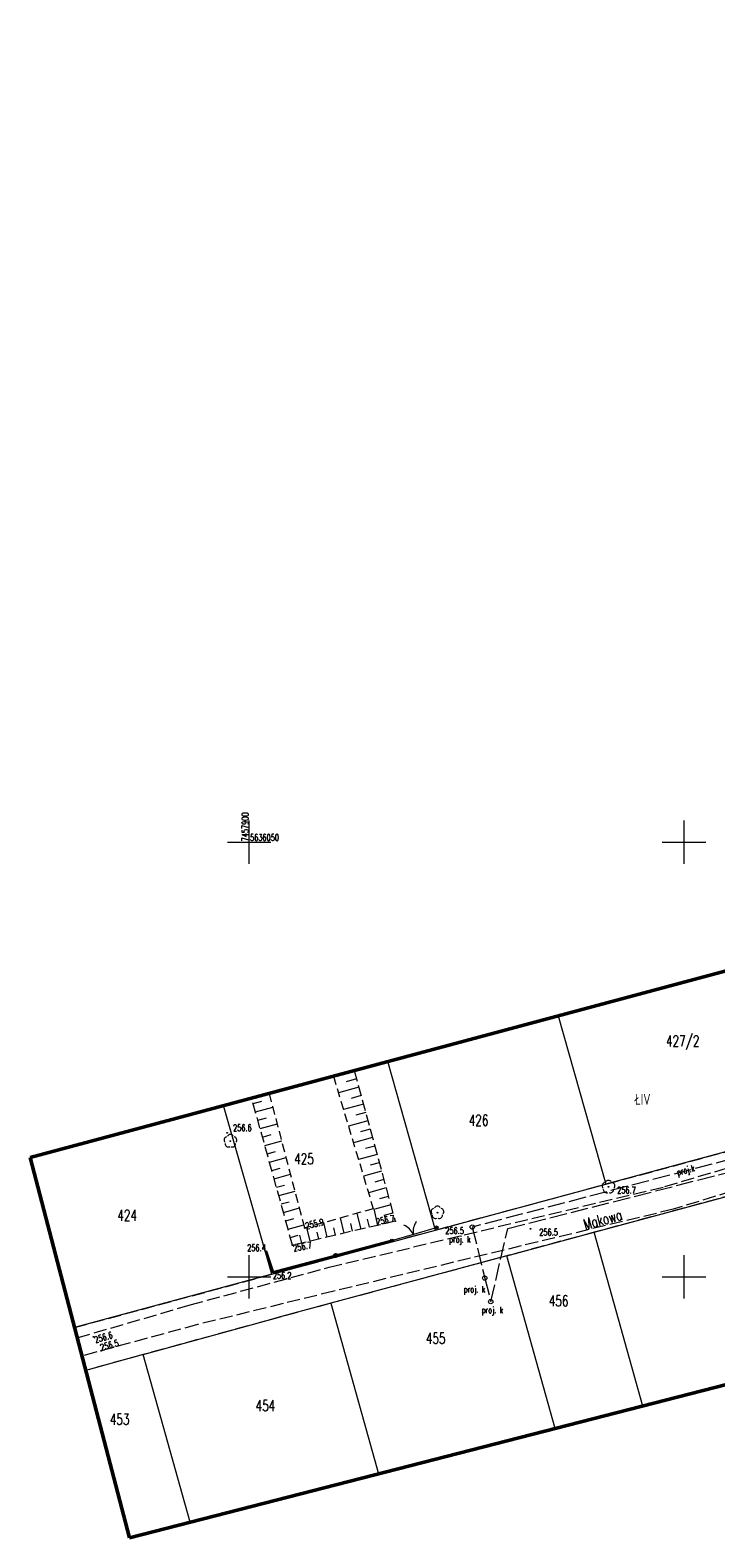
# Model space of a CAD drawing. Header units: metres. Extents: x 7457875 to 7459052, y 5635789 to 5636227.
# Tile 1 of 24: x 7457875 to 7457954, y 5635970 to 5636143. Entities that reach past the tile are written whole.
import ezdxf
from ezdxf.enums import TextEntityAlignment as Align

# ---------------------------------------------------------------- set-up
doc = ezdxf.new("R2010")
doc.units = ezdxf.units.M
doc.header["$MEASUREMENT"] = 0
for name, pattern in [('1', [0]), ('2', [1.5, 1, -0.5]), ('BUBZ02', [1.75, 1.25, -0.5]), ('BUBZ02G', [1.75, 1.25, -0.5]), ('GDE', [0]), ('GUK', [2, 1.5, -0.5]), ('KTJZ01', [2, 1.5, -0.5]), ('SUPK_P_01', [2.5, 2, -0.5])]:
    doc.linetypes.add(name, pattern=pattern)
doc.layers.get('0').update_dxf_attribs({"color": 250, "linetype": 'CONTINUOUS', "lineweight": 100})
for name, color, linetype, lineweight in [('BUBZ_L_1', 7, 'BUBZ02', 18), ('DZIALKI_L_0', 90, '1', 18), ('DZIALKI_T_0', 90, 'CONTINUOUS', 25), ('KRZYZE_L_0', 7, '1', 18), ('KRZYZE_T_0', 7, 'CONTINUOUS', 15), ('KTJZ_L_0', 7, 'KTJZ01', 18), ('KTOK_L_1', 7, '1', 18), ('KTOK_L_4', 7, 'CONTINUOUS', 35), ('KTUL_E_T_0', 7, 'CONTINUOUS', 25), ('OBOP_T_1', 3, 'CONTINUOUS', 18), ('RTPW_T_0', 7, 'CONTINUOUS', 15), ('SUPP_E_T_4', 34, 'CONTINUOUS', 15), ('SUPP_L_4', 34, 'SUPK_P_01', 18), ('SUPS_E_T_4', 34, 'CONTINUOUS', 18), ('SUPS_T_4', 34, 'CONTINUOUS', 18), ('UZYTKI_L_0', 90, '2', 18), ('UZYTKI_T_0', 90, 'CONTINUOUS', 25), ('ZAKRES_L_0', 1, '1', 50)]:
    doc.layers.add(name, color=color, linetype=linetype, lineweight=lineweight)
doc.styles.get("Standard").update_dxf_attribs({"font": 'Simplex.SHX', "width": 0.75})

# ---------------------------------------------------------------- blocks, each defined once
blk = doc.blocks.new('OBOP02_01')
at = {"linetype": 'Continuous'}
blk.add_circle((0, 0), 0.045, dxfattribs=at)
for centre, start, end in [((-0.36, 0.12), 102.1445, 221.86), ((0, 0.38), 30.1401, 149.8599), ((0.36, 0.12), 318.14, 77.8555), ((-0.22, -0.3), 174.1482, 293.8542), ((0.22, -0.3), 246.1458, 5.8518)]:
    blk.add_arc(centre, 0.375, start, end, dxfattribs=at)
blk = doc.blocks.new('RTPW01')
at = {"linetype": 'Continuous'}
blk.add_circle((0, 0), 0.045, dxfattribs=at)
blk = doc.blocks.new('WSP')
at = {"linetype": 'Continuous'}
blk.add_circle((0, 0), 0.045, dxfattribs=at)
blk = doc.blocks.new('SLU')
at = {"linetype": 'Continuous'}
blk.add_circle((0, 0), 0.25, dxfattribs=at)

msp = doc.modelspace()

# ---------------------------------------------------------------- linework, layer by layer
at = {"layer": 'BUBZ_L_1', "linetype": '1'}
for p, q in [((7457912.09, 5636023.74), (7457909.68, 5636023.09)), ((7457912.61, 5636021.81), (7457910.26, 5636021.17)), ((7457912.35, 5636022.78), (7457911.16, 5636022.45)), ((7457900.45, 5636019.95), (7457901.47, 5636020.23)), ((7457900.72, 5636018.98), (7457902.73, 5636019.54)), ((7457913.14, 5636019.88), (7457910.83, 5636019.26)), ((7457912.87, 5636020.85), (7457911.71, 5636020.53)), ((7457900.99, 5636018.02), (7457901.99, 5636018.3)), ((7457913.66, 5636017.95), (7457911.41, 5636017.34)), ((7457913.4, 5636018.92), (7457912.26, 5636018.61)), ((7457901.26, 5636017.06), (7457903.24, 5636017.61)), ((7457901.53, 5636016.09), (7457902.51, 5636016.37)), ((7457913.92, 5636016.98), (7457912.81, 5636016.68)), ((7457901.79, 5636015.13), (7457903.75, 5636015.67)), ((7457902.06, 5636014.17), (7457903.03, 5636014.44)), ((7457914.18, 5636016.02), (7457911.98, 5636015.43)), ((7457914.44, 5636015.05), (7457913.36, 5636014.76)), ((7457902.33, 5636013.2), (7457904.26, 5636013.74)), ((7457914.7, 5636014.09), (7457912.56, 5636013.51)), ((7457914.96, 5636013.12), (7457913.9, 5636012.84)), ((7457902.6, 5636012.24), (7457903.56, 5636012.51)), ((7457902.87, 5636011.28), (7457904.77, 5636011.8)), ((7457915.22, 5636012.16), (7457913.13, 5636011.59)), ((7457915.49, 5636011.19), (7457914.45, 5636010.91)), ((7457903.14, 5636010.31), (7457904.08, 5636010.57)), ((7457903.4, 5636009.35), (7457905.28, 5636009.87)), ((7457915.75, 5636010.23), (7457913.71, 5636009.68)), ((7457916.01, 5636009.26), (7457915, 5636008.99)), ((7457903.67, 5636008.39), (7457904.6, 5636008.64)), ((7457903.94, 5636007.42), (7457905.79, 5636007.94)), ((7457914.81, 5636005.93), (7457914.36, 5636007.84)), ((7457916.27, 5636008.3), (7457914.43, 5636007.8)), ((7457904.21, 5636006.46), (7457905.13, 5636006.71)), ((7457904.48, 5636005.5), (7457906.3, 5636006)), ((7457907.02, 5636004.11), (7457906.64, 5636005.7)), ((7457908.96, 5636004.57), (7457908.57, 5636006.24)), ((7457909.94, 5636004.8), (7457909.74, 5636005.65)), ((7457910.91, 5636005.02), (7457910.5, 5636006.78)), ((7457911.88, 5636005.25), (7457911.67, 5636006.15)), ((7457912.86, 5636005.48), (7457912.43, 5636007.31)), ((7457913.83, 5636005.71), (7457913.61, 5636006.64)), ((7457915.78, 5636006.16), (7457915.55, 5636007.13)), ((7457916.53, 5636007.33), (7457915.63, 5636007.09)), ((7457916.75, 5636006.39), (7457916.75, 5636006.42)), ((7457904.75, 5636004.53), (7457905.65, 5636004.79)), ((7457906.04, 5636003.89), (7457905.83, 5636004.8)), ((7457907.99, 5636004.34), (7457907.8, 5636005.16)), ((7457905.07, 5636003.66), (7457905.05, 5636003.73))]:
    msp.add_line(p, q, dxfattribs=at)
at = {"layer": 'BUBZ_L_1', "linetype": '2'}
for p, q in [((7457909.68, 5636023.09), (7457914.27, 5636007.83)), ((7457906.39, 5636005.63), (7457902.32, 5636021.12)), ((7457914.27, 5636007.83), (7457906.39, 5636005.63))]:
    msp.add_line(p, q, dxfattribs=at)
at = {"layer": 'BUBZ_L_1', "linetype": 'BUBZ02G'}
for p, q in [((7457912.09, 5636023.74), (7457916.78, 5636006.4)), ((7457904.99, 5636003.64), (7457900.28, 5636020.57)), ((7457916.78, 5636006.4), (7457904.99, 5636003.64))]:
    msp.add_line(p, q, dxfattribs=at)
at = {"layer": 'DZIALKI_L_0', "linetype": 'GDE'}
for p, q in [((7457935.54, 5636030.04), (7457941.02, 5636010.67)), ((7457921.43, 5636005.39), (7457915.96, 5636024.78)), ((7457902.62, 5636000.31), (7457897.05, 5636019.7)), ((7457966.6, 5636017.57), (7457941.02, 5636010.67)), ((7457939.67, 5636005.13), (7457961.66, 5636011.08)), ((7457921.43, 5636005.39), (7457941.02, 5636010.67)), ((7457902.62, 5636000.31), (7457921.43, 5636005.39)), ((7457929.63, 5636002.43), (7457939.67, 5636005.13)), ((7457945.26, 5635985.14), (7457939.67, 5636005.13)), ((7457929.63, 5636002.43), (7457909.37, 5635996.96)), ((7457935.18, 5635982.55), (7457929.63, 5636002.43)), ((7457902.62, 5636000.31), (7457879.93, 5635994.18)), ((7457887.82, 5635991.06), (7457903.72, 5635995.43)), ((7457909.37, 5635996.96), (7457903.72, 5635995.43)), ((7457909.37, 5635996.96), (7457914.86, 5635977.33)), ((7457887.82, 5635991.06), (7457881.22, 5635989.25)), ((7457893.21, 5635971.77), (7457887.82, 5635991.06))]:
    msp.add_line(p, q, dxfattribs=at)
at = {"layer": 'KRZYZE_L_0', "linetype": '1'}
for p, q in [((7457900, 5636047.5), (7457900, 5636052.5)), ((7457950, 5636047.5), (7457950, 5636052.5)), ((7457897.5, 5636050), (7457902.5, 5636050)), ((7457947.5, 5636050), (7457952.5, 5636050)), ((7457900, 5635997.5), (7457900, 5636002.5)), ((7457950, 5635997.5), (7457950, 5636002.5)), ((7457897.5, 5636000), (7457902.5, 5636000)), ((7457947.5, 5636000), (7457952.5, 5636000))]:
    msp.add_line(p, q, dxfattribs=at)
at = {"layer": 'KTJZ_L_0', "linetype": 'KTJZ01'}
for p, q in [((7457947.8, 5636010.39), (7457988.61, 5636022.55)), ((7457989.91, 5636020.47), (7457948.76, 5636007.78)), ((7457909.18, 5636001.1), (7457947.8, 5636010.39)), ((7457948.76, 5636007.78), (7457909.72, 5635998.35)), ((7457893.23, 5635996.78), (7457909.18, 5636001.1)), ((7457909.72, 5635998.35), (7457894.05, 5635994.51)), ((7457880.24, 5635992.99), (7457893.23, 5635996.78)), ((7457894.05, 5635994.51), (7457880.78, 5635990.9))]:
    msp.add_line(p, q, dxfattribs=at)
at = {"layer": 'KTOK_L_1'}
for p, q in [((7457919.58, 5636005.11), (7457921.55, 5636005.69)), ((7457916.41, 5636004.18), (7457918.38, 5636004.76)), ((7457918.14, 5636004.69), (7457919.58, 5636005.11))]:
    msp.add_line(p, q, dxfattribs=at)
for centre in [(7457921.55, 5636005.69), (7457916.41, 5636004.18)]:
    msp.add_circle(centre, 0.17, dxfattribs=at)
for centre, start, end in [((7457917.04, 5636004.08), 24.2489, 68.3233), ((7457920.84, 5636005.19), 144.2856, 188.36)]:
    msp.add_arc(centre, 2, start, end, dxfattribs=at)
at = {"layer": 'KTOK_L_4'}
for p, q in [((7457909.96, 5636002.46), (7457916.41, 5636004.18)), ((7457901.91, 5636002.96), (7457902.72, 5636000.53)), ((7457902.72, 5636000.53), (7457909.96, 5636002.46))]:
    msp.add_line(p, q, dxfattribs=at)
msp.add_circle((7457909.96, 5636002.46), 0.17, dxfattribs=at)
at = {"layer": 'SUPP_L_4', "linetype": 'SUPK_P_01'}
for p, q in [((7457929.74, 5636005.56), (7458074.66, 5636042.49)), ((7457962.87, 5636015.51), (7457925.65, 5636005.73)), ((7457925.65, 5636005.73), (7457927.09, 5635999.86)), ((7457927.77, 5635997.15), (7457929.74, 5636005.56)), ((7457927.09, 5635999.86), (7457927.77, 5635997.15))]:
    msp.add_line(p, q, dxfattribs=at)
at = {"layer": 'UZYTKI_L_0', "linetype": 'GUK'}
for p, q in [((7457941.02, 5636010.67), (7457966.6, 5636017.57)), ((7457961.66, 5636011.08), (7457939.67, 5636005.13)), ((7457921.43, 5636005.39), (7457941.02, 5636010.67)), ((7457902.62, 5636000.31), (7457921.43, 5636005.39)), ((7457939.67, 5636005.13), (7457929.63, 5636002.43)), ((7457929.63, 5636002.43), (7457909.37, 5635996.96)), ((7457879.93, 5635994.18), (7457902.62, 5636000.31)), ((7457903.72, 5635995.43), (7457887.82, 5635991.06)), ((7457909.37, 5635996.96), (7457903.72, 5635995.43)), ((7457887.82, 5635991.06), (7457881.22, 5635989.25))]:
    msp.add_line(p, q, dxfattribs=at)
at = {"layer": 'ZAKRES_L_0', "linetype": '1'}
for p, q in [((7458357.63, 5636143.42), (7457874.82, 5636013.73)), ((7457874.82, 5636013.73), (7457886.25, 5635969.98)), ((7457886.25, 5635969.98), (7457957.73, 5635988.34))]:
    msp.add_line(p, q, dxfattribs=at)

# ---------------------------------------------------------------- block references
at = {"layer": 'OBOP_T_1'}
for p in [(7457897.84, 5636015.62), (7457941.31, 5636010.35), (7457921.64, 5636007.39)]:
    msp.add_blockref('OBOP02_01', p, dxfattribs=at)
at = {"layer": 'RTPW_T_0'}
for name, p in [('RTPW01', (7457897.47, 5636016.57)), ('WSP', (7457882.11, 5635993.1)), ('WSP', (7457882.99, 5635991.5))]:
    msp.add_blockref(name, p, dxfattribs=at)
for p, rotation in [((7457941.31, 5636010.35), 0.0651773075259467), ((7457906.39, 5636005.63), 0.06493142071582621), ((7457916.78, 5636006.4), 0.0649860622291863), ((7457921.55, 5636005.69), 0.0650133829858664), ((7457932.35, 5636005.52), 0.06509534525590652), ((7457901.91, 5636002.96), 0.06493142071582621), ((7457904.99, 5636003.64), 0.06493142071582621), ((7457902.72, 5636000.53), 0.06493142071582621)]:
    msp.add_blockref('RTPW01', p, dxfattribs=dict(at, rotation=rotation))
at = {"layer": 'SUPS_T_4'}
for p in [(7457925.65, 5636005.73), (7457927.09, 5635999.86), (7457927.77, 5635997.15)]:
    msp.add_blockref('SLU', p, dxfattribs=at)

# ---------------------------------------------------------------- texts
at = {"layer": 'DZIALKI_T_0', "width": 0.7}
for s, p in [('427/2', (7457947.93, 5636027.77)), ('426', (7457925.25, 5636018.64)), ('425', (7457905.18, 5636014.21)), ('424', (7457884.85, 5636007.7)), ('456', (7457934.45, 5635997.87)), ('455', (7457920.32, 5635993.55)), ('454', (7457900.74, 5635985.81)), ('453', (7457883.98, 5635984.24))]:
    msp.add_text(s, height=1.25, dxfattribs=at).set_placement(p, align=Align.TOP_LEFT)
at = {"layer": 'KRZYZE_T_0', "width": 0.7}
msp.add_text('7457900', height=0.75, rotation=90, dxfattribs=at).set_placement((7457899.16, 5636050.1), align=Align.TOP_LEFT)
msp.add_text('5636050', height=0.75, dxfattribs=at).set_placement((7457900.1, 5636050.92), align=Align.TOP_LEFT)
at = {"layer": 'KTUL_E_T_0', "width": 0.7}
msp.add_text('Makowa', height=1.25, rotation=15.3477, dxfattribs=at).set_placement((7457940.64, 5636006.61), align=Align.MIDDLE)
at = {"layer": 'RTPW_T_0', "width": 0.7}
msp.add_text('256.6', height=0.75, dxfattribs=at).set_placement((7457898.15, 5636016.78))
for s, rotation, p in [('256.7', 0.0652, (7457942.31, 5636010.35)), ('255.9', 13.4817, (7457906.39, 5636006.22)), ('256.5', 0.065, (7457922.55, 5636005.69)), ('256.7', 11.4083, (7457904.99, 5636003.64)), ('256.5', 0.0651, (7457933.35, 5636005.52)), ('256.2', 0.0649, (7457902.72, 5636000.53)), ('256.6', 16.341, (7457882.11, 5635993.1))]:
    msp.add_text(s, height=0.75, rotation=rotation, dxfattribs=at).set_placement(p, align=Align.TOP_LEFT)
for s, rotation, p in [('256.7', 12.3652, (7457916.78, 5636006.4)), ('256.4', 0.0649, (7457901.91, 5636002.96))]:
    msp.add_text(s, height=0.75, rotation=rotation, dxfattribs=at).set_placement(p, align=Align.RIGHT)
msp.add_text('256.5', height=0.75, rotation=15.36, dxfattribs=at).set_placement((7457882.99, 5635991.5))
at = {"layer": 'SUPP_E_T_4', "width": 0.7}
msp.add_text('proj.k', height=0.75, rotation=14.7161, dxfattribs=at).set_placement((7457950.21, 5636012.18), align=Align.MIDDLE)
at = {"layer": 'SUPS_E_T_4', "width": 0.7}
for p in [(7457922.99, 5636003.94), (7457924.66, 5635998.2), (7457926.72, 5635995.82)]:
    msp.add_text('proj. k', height=0.75, dxfattribs=at).set_placement(p)
at = {"layer": 'UZYTKI_T_0', "width": 0.7}
msp.add_text('ŁIV', height=1.25, dxfattribs=at).set_placement((7457944.35, 5636021.05), align=Align.TOP_LEFT)

doc.saveas('drawing.dxf')
